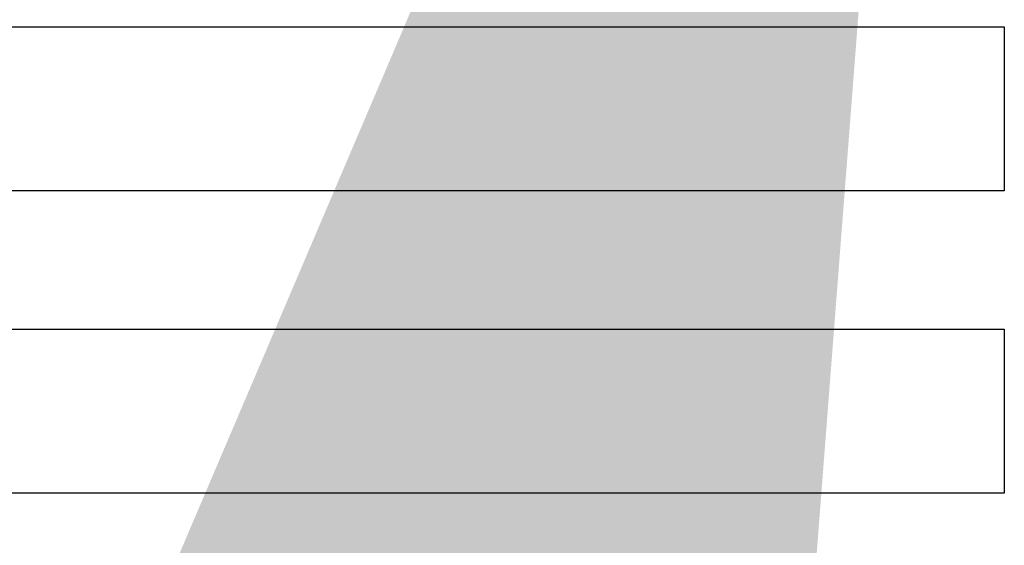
# Model space of a CAD drawing. Header units: inches. Extents: x 727810 to 1461440, y 2714588 to 5435005.
# Tile 198 of 233: x 729966 to 729988, y 2715881 to 2715893. Entities that reach past the tile are written whole.
import ezdxf

# ---------------------------------------------------------------- set-up
doc = ezdxf.new("R2010")
doc.units = ezdxf.units.IN
doc.header["$MEASUREMENT"] = 0
doc.layers.add('Emvee', color=3, linetype='Continuous')
doc.layers.add('Inverter Room', color=7, linetype='Continuous')
doc.styles.add('ROMANS', font='ROMANS.shx', dxfattribs={"height": 10})
doc.dimstyles.new('ROMANS$7', dxfattribs={"dimscale": 100, "dimtxt": 2.5, "dimasz": 2, "dimexe": 20, "dimexo": 20, "dimgap": 0.5, "dimtad": 1, "dimdec": 0, "dimrnd": 5, "dimzin": 0, "dimdsep": 46, "dimtxsty": 'ROMANS', "dimcen": 0.09, "dimdle": 20, "dimclrd": 256, "dimclre": 256, "dimclrt": 3, "dimadec": 0, "dimazin": 0, "dimtfac": 20, "dimtdec": 0, "dimtix": 1, "dimtmove": 2, "dimatfit": 3, "dimfxl": 1, "dimtolj": 1, "dimtzin": 0, "dimarcsym": 0})

msp = doc.modelspace()

# ---------------------------------------------------------------- linework, layer by layer
at = {"layer": 'Emvee'}
for points in [[(729958.28494, 2715892.97559), (729988.32494, 2715892.97559), (729988.32494, 2715889.17559), (729958.28494, 2715889.17559), (729958.28494, 2715892.97559)], [(729958.28494, 2715885.97559), (729988.32494, 2715885.97559), (729988.32494, 2715882.17559), (729958.28494, 2715882.17559), (729958.28494, 2715885.97559)]]:
    msp.add_lwpolyline(points, dxfattribs=at)

# ---------------------------------------------------------------- leaders
at = {"layer": 'Inverter Room', "ltscale": 0.5}
msp.add_leader([(729987.25058, 2715923.0474, -0.148), (729987.00986, 2715922.0644, -0.148), (729986.44326, 2715922.07205, -0.148)], dimstyle='ROMANS$7', override={"dimtxt": 150, "dimgap": 0.5, "dimtad": 0, "dimtfill": 1, "dimarcsym": 1}, dxfattribs=at)

doc.saveas('drawing.dxf')
